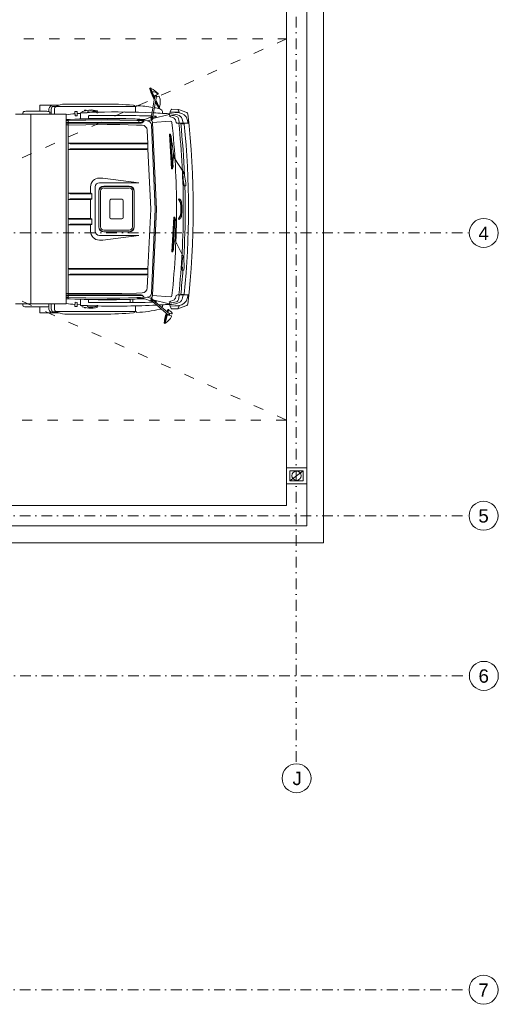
# Model space of a CAD drawing. Header units: centimetres. Extents: x -122 to 72759, y 3298 to 43172.
# Tile 18 of 243: x 38387 to 38952, y 7539 to 8701. Entities that reach past the tile are written whole.
import ezdxf

# ---------------------------------------------------------------- set-up
doc = ezdxf.new("R2010")
doc.units = ezdxf.units.CM
doc.header["$MEASUREMENT"] = 0
for name, pattern in [('0.50mmSolid', [0]), ('ACAD_ISO03W100', [30, 12, -18]), ('DASHDOT', [25.4, 12.7, -6.35, 0, -6.35])]:
    doc.linetypes.add(name, pattern=pattern)
for name, color, linetype, lineweight in [('0-LINIA CIENKA', 7, 'Continuous', 5), ('0-LINIA ŚREDNIA', 7, 'Continuous', 5), ('0-OSIE', 7, 'DASHDOT', 5), ('_ ściany konstrukcyjne', 7, 'Continuous', 5), ('meble', 7, 'Continuous', 5), ('widok', 7, 'Continuous', 5), ('wymiarowanie', 7, 'Continuous', 5), ('ZZZ_Xref', 7, 'Continuous', 5)]:
    doc.layers.add(name, color=color, linetype=linetype, lineweight=lineweight)
doc.styles.get("Standard").update_dxf_attribs({"font": 'ARIAL.TTF'})

# ---------------------------------------------------------------- blocks, each defined once
blk = doc.blocks.new('G$CA1DC9C89')
at = {"layer": '0-LINIA CIENKA', "lineweight": 5}
blk.add_lwpolyline([(4056.1, -1357.6), (2946.1, -1357.6), (2946.1, -2487.6), (4056.1, -2487.6)], close=True, dxfattribs=at)
at = {"layer": '0-LINIA ŚREDNIA', "lineweight": 5}
blk.add_lwpolyline([(1439.3, -1488.8), (2204.9, -1488.7), (2204.9, -1313.7), (4100.1, -1313.7), (4100.1, -2531.7), (2845.3, -2531.7), (2845.3, -2648.7), (2845.3, -2648.7), (2845.3, -2720.7), (2471.1, -2720.7), (2471.1, -2531.7), (1439.2, -2531.7), (1439.5, -2511.7), (2491.1, -2511.7), (2491.1, -2700.7), (2825.3, -2700.7), (2825.3, -2668.7), (2825.3, -2668.7), (2825.3, -2511.7), (4080.1, -2511.7), (4080.1, -1333.7), (2224.9, -1333.7), (2224.9, -1508.7), (1439.3, -1508.8)], close=True, dxfattribs=at)
blk.add_lwpolyline([(1439.5, -2511.7), (1453.4, -2511.7), (2491.1, -2511.7), (2491.1, -2700.7), (2825.3, -2700.7), (2825.3, -2668.7), (2825.3, -2668.7), (2825.3, -2511.7), (4080.1, -2511.7), (4080.1, -1333.7), (2224.9, -1333.7), (2224.9, -1508.7), (1439.3, -1508.8)], dxfattribs=at)
at = {"layer": '0-OSIE', "lineweight": 5}
for points in [[(-236.6, -2165.8), (4271.9, -2165.8)], [(-236.7, -2499.7), (4271.8, -2499.7)], [(-236.4, -2688.7), (4272, -2688.7)], [(-236.7, -3059.3), (4271.8, -3059.3)]]:
    blk.add_lwpolyline(points, dxfattribs=at)
at = {"layer": '0-OSIE', "linetype": '0.50mmSolid', "lineweight": 5, "ltscale": 40}
for centre in [(4289.1, -2165.8), (4288.9, -2499.7), (4289.2, -2688.7), (4068.1, -2809.6), (4288.9, -3059.3)]:
    blk.add_circle(centre, 17.1, dxfattribs=at)
at = {"layer": '_ ściany konstrukcyjne', "lineweight": 5}
for points in [[(1439.5, -2511.7), (1453.4, -2511.7), (2491.1, -2511.7), (2491.1, -2700.7), (2825.3, -2700.7), (2825.3, -2668.7), (2825.3, -2668.7), (2825.3, -2511.7), (4080.1, -2511.7), (4080.1, -1333.7), (2224.9, -1333.7), (2224.9, -1508.7), (1439.3, -1508.8)], [(2503, -2487.7), (2515.1, -2487.7), (2515.1, -2676.7), (2801.3, -2676.7), (2801.3, -2487.7), (4056.1, -2487.7), (4056.1, -1357.7), (2248.9, -1357.7), (2248.9, -1532.7), (2248.7, -1532.7)], [(2249, -2487.8), (2515.1, -2487.7), (2515.1, -2676.7), (2801.3, -2676.7), (2801.3, -2487.7), (4056.1, -2487.7), (4056.1, -1357.7), (2248.9, -1357.7), (2248.9, -1532.7), (2249, -1539.6)]]:
    blk.add_lwpolyline(points, dxfattribs=at)
at = {"layer": 'meble', "lineweight": 5}
for p, q in [((3894.6, -1995.1), (3895.2, -1994.7)), ((3896.5, -1999.1), (3894.6, -1995.1)), ((3895.2, -1994.7), (3895.6, -1994.6)), ((3895.2, -1994.7), (3897.1, -1998.7)), ((3895.6, -1994.6), (3897.7, -1999.2)), ((3896.1, -1995), (3895.8, -1995.2)), ((3896.4, -1999.1), (3896.8, -1998.7)), ((3900.3, -2007.4), (3896.4, -1999.1)), ((3896.8, -1998.7), (3897.3, -1998.7)), ((3900.5, -2006.5), (3896.8, -1998.7)), ((3900.6, -2005.7), (3897.3, -1998.7)), ((3897.6, -1999.2), (3897.7, -1999.2)), ((3897.2, -2025.2), (3900.8, -2004.5)), ((3898.9, -2025.5), (3902.6, -2004.8)), ((3904.4, -2002), (3901.2, -2003.7)), ((3903.8, -2002.3), (3901.2, -2003.7)), ((3905.4, -2018.4), (3901.6, -2010.2)), ((3906, -2018.3), (3901.8, -2009.4)), ((3906.3, -2018), (3901.9, -2008.5)), ((3905.5, -2004.4), (3902.4, -2005.6)), ((3750.9, -2022.1), (3770.9, -2022.1)), ((3765, -2015.2), (3765, -2022.1)), ((3765.5, -2014.9), (3770.2, -2014.9)), ((3765.5, -2014.9), (3787.9, -2014.9)), ((3775.6, -2021.2), (3775.6, -2022.5)), ((3778.4, -2021.2), (3778.4, -2025.6)), ((3780.1, -2016.4), (3784.4, -2016.4)), ((3782.3, -2019.1), (3782.3, -2025.6)), ((3877.6, -2016.6), (3784, -2016.6)), ((3840.1, -2013.6), (3794.7, -2013.6)), ((3808.9, -2022.4), (3806.4, -2022.6)), ((3806.4, -2022.6), (3806.7, -2027.6)), ((3809.2, -2027.4), (3808.9, -2022.4)), ((3814.7, -2023.9), (3814.9, -2022.4)), ((3814.9, -2022.4), (3822.9, -2020.7)), ((3817.7, -2020.9), (3817.7, -2021.8)), ((3819.7, -2020.9), (3817.7, -2020.9)), ((3819.7, -2020.9), (3819.7, -2021.3)), ((3832.2, -2023.9), (3832, -2022.6)), ((3833.2, -2021.7), (3833.6, -2023.9)), ((3877.9, -2017.8), (3877.9, -2023.3)), ((3878.1, -2017.2), (3878.1, -2023.3)), ((3905.4, -2018.4), (3906, -2018.3)), ((3906, -2018.3), (3906.3, -2018)), ((3906.1, -2017.4), (3906.1, -2017.4)), ((3919, -2023), (3920.2, -2020.1)), ((3920.8, -2019.8), (3927.9, -2020)), ((3929.4, -2023.4), (3928.5, -2020.4)), ((3938.4, -2023.7), (3928.7, -2020.2)), ((3736.2, -2025.6), (3754.2, -2025.6)), ((3744.8, -2025.6), (3744.8, -2024.1)), ((3754.2, -2025.6), (3754.2, -2249.6)), ((3754.2, -2025.6), (3796.2, -2025.6)), ((3777, -2025.6), (3777, -2024.1)), ((3796.2, -2025.6), (3796.2, -2249.6)), ((3798.3, -2031.8), (3796.2, -2031.9)), ((3796.2, -2033.4), (3796.2, -2241.8)), ((3798.1, -2033.1), (3796.5, -2033.1)), ((3799.4, -2031.8), (3798.4, -2031.9)), ((3798.4, -2031.9), (3798.4, -2243.4)), ((3799.4, -2033.6), (3798.4, -2033.7)), ((3819.4, -2031.3), (3799.4, -2031.8)), ((3819.4, -2032.8), (3799.4, -2033.6)), ((3800.9, -2031.7), (3800.1, -2031.8)), ((3806.7, -2027.6), (3809.2, -2027.4)), ((3812.9, -2024.7), (3809.4, -2024.9)), ((3812.9, -2024.4), (3812.9, -2031.2)), ((3814.7, -2023.9), (3820.9, -2023.9)), ((3844.4, -2030.9), (3819.4, -2031.3)), ((3822.6, -2027.8), (3822.6, -2030.8)), ((3832.2, -2023.9), (3833.6, -2023.9)), ((3859.4, -2031), (3844.4, -2030.9)), ((3879.4, -2031.5), (3859.4, -2031)), ((3888.5, -2031.8), (3879.4, -2031.5)), ((3880.5, -2032.9), (3880.5, -2033.1)), ((3880.8, -2032.6), (3887.2, -2032.2)), ((3882, -2031.9), (3882, -2035.4)), ((3886, -2031.9), (3886, -2035.4)), ((3887.8, -2032.1), (3896.7, -2028.9)), ((3892.3, -2033.6), (3897.7, -2031.7)), ((3896.3, -2029), (3896.4, -2028.1)), ((3897.2, -2025.2), (3896.4, -2028.1)), ((3898.6, -2028.5), (3896.4, -2028.1)), ((3898.9, -2025.5), (3897.2, -2025.2)), ((3918.8, -2033.8), (3898.2, -2035.6)), ((3898.4, -2029.5), (3898.6, -2028.5)), ((3901.9, -2028.8), (3898.5, -2029.5)), ((3898.9, -2025.5), (3898.6, -2028.5)), ((3917.6, -2025.9), (3898.6, -2030.6)), ((3909.9, -2023.7), (3909.9, -2024.6)), ((3917.6, -2025.6), (3917.6, -2025.9)), ((3918, -2025.9), (3917.6, -2025.9)), ((3917.8, -2027.9), (3918.3, -2026.5)), ((3919.4, -2028.4), (3917.8, -2027.9)), ((3918, -2024.8), (3918.8, -2023.1)), ((3918, -2025.8), (3918, -2024.8)), ((3918.7, -2023.3), (3918.7, -2023)), ((3918.7, -2023), (3929.7, -2023.4)), ((3918.8, -2023.1), (3929.6, -2024)), ((3919.4, -2028.8), (3919.4, -2028.4)), ((3921.9, -2029.5), (3919.4, -2028.8)), ((3926.1, -2035.4), (3925, -2032.4)), ((3929.7, -2024), (3929.7, -2023.4)), ((3939, -2031.9), (3940.1, -2036.3)), ((3798.1, -2035.3), (3796.5, -2035.3)), ((3798.1, -2036), (3796.5, -2036)), ((3798.1, -2038.1), (3796.5, -2038.1)), ((3885, -2035.5), (3798.4, -2035.5)), ((3884.5, -2036.3), (3798.4, -2036.3)), ((3819.5, -2038.2), (3798.4, -2038.4)), ((3844.4, -2037.8), (3819.5, -2038.2)), ((3859.3, -2037.9), (3844.4, -2037.8)), ((3879.2, -2038.4), (3859.3, -2037.9)), ((3885.8, -2038.6), (3879.2, -2038.4)), ((3892.4, -2060.5), (3891.7, -2044.4)), ((3902.8, -2137.6), (3898.2, -2035.9)), ((3927.4, -2036.3), (3931.4, -2036.3)), ((3930.5, -2036.3), (3940.1, -2036.3)), ((3935, -2036.8), (3931.4, -2036.8)), ((3919.3, -2049.2), (3918.1, -2049.2)), ((3918.1, -2049.2), (3920.6, -2090.2)), ((3921.8, -2090.1), (3919.3, -2049.2)), ((3919.4, -2051.1), (3920.1, -2051)), ((3920.1, -2051), (3920.8, -2062)), ((3890.9, -2059.8), (3799.4, -2059.8)), ((3890.9, -2067.4), (3799.4, -2067.4)), ((3892.5, -2060.6), (3801, -2060.6)), ((3892.7, -2066.6), (3801, -2066.6)), ((3892.5, -2060.6), (3891.3, -2059.9)), ((3892.5, -2066.7), (3891.3, -2067.3)), ((3892.7, -2066.4), (3892.7, -2060.8)), ((3895.9, -2137.6), (3892.7, -2066.6)), ((3920.8, -2062), (3920.1, -2062)), ((3921.7, -2077.2), (3921, -2077.2)), ((3922.4, -2088.2), (3921.7, -2077.2)), ((3923.6, -2077.3), (3922.4, -2069.5)), ((3934.7, -2094.1), (3923.6, -2077.3)), ((3920.6, -2090.2), (3921.8, -2090.1)), ((3921.7, -2088.2), (3922.4, -2088.2)), ((3839.4, -2101), (3835.4, -2101)), ((3881.9, -2106.5), (3839.4, -2101)), ((3935.5, -2095.6), (3934, -2095.7)), ((3934, -2095.7), (3934.7, -2106.6)), ((3934.8, -2095.6), (3934.7, -2094.1)), ((3937.2, -2106.5), (3935.5, -2095.6)), ((3824.9, -2111.5), (3824.9, -2118.8)), ((3824.9, -2111.5), (3824.9, -2118.8)), ((3830.4, -2111.5), (3830.4, -2137.6)), ((3881.9, -2106.5), (3835.4, -2106.5)), ((3840.4, -2110.6), (3870.6, -2110.6)), ((3840.4, -2111), (3870.6, -2111)), ((3840.4, -2112.8), (3870.6, -2112.8)), ((3934.5, -2107.1), (3933.9, -2107.1)), ((3934.7, -2109.7), (3934, -2109.7)), ((3934.5, -2107.1), (3934.7, -2109.7)), ((3935.3, -2107.7), (3934.6, -2107.7)), ((3935.3, -2109), (3934.6, -2109.1)), ((3934.7, -2106.6), (3935.2, -2106.6)), ((3935.2, -2106.6), (3935.4, -2110.1)), ((3935.4, -2110.1), (3937.4, -2110)), ((3937.4, -2110), (3937.2, -2106.5)), ((3824.7, -2118.8), (3799.4, -2118.8)), ((3824.7, -2126.4), (3799.4, -2126.4)), ((3826.3, -2119.6), (3801, -2119.6)), ((3826.3, -2125.6), (3801, -2125.6)), ((3824.9, -2126.4), (3824.9, -2137.6)), ((3826.3, -2119.6), (3825.1, -2118.9)), ((3826.3, -2125.7), (3825.1, -2126.3)), ((3826.4, -2125.5), (3826.4, -2119.7)), ((3834.5, -2116.5), (3834.5, -2158.7)), ((3834.8, -2116.5), (3834.8, -2158.7)), ((3836.6, -2116.5), (3836.6, -2158.7)), ((3849, -2126.1), (3862, -2126.1)), ((3874.3, -2116.5), (3874.3, -2158.7)), ((3876.2, -2116.5), (3876.2, -2158.7)), ((3876.5, -2116.5), (3876.5, -2158.7)), ((3929.6, -2125.4), (3928.6, -2126.2)), ((3928.6, -2126.2), (3930.2, -2129.6)), ((3930, -2126.9), (3928.6, -2126.2)), ((3930.8, -2126.3), (3930, -2126.9)), ((3824.9, -2148.8), (3824.9, -2137.6)), ((3830.4, -2163.7), (3830.4, -2137.6)), ((3847.5, -2127.6), (3847.5, -2147.6)), ((3863.5, -2127.6), (3863.5, -2147.6)), ((3895.9, -2137.6), (3892.7, -2208.6)), ((3902.8, -2137.6), (3898.2, -2239.3)), ((3930.2, -2129.6), (3930.5, -2129.6)), ((3824.7, -2148.8), (3799.4, -2148.8)), ((3826.3, -2149.6), (3801, -2149.6)), ((3826.3, -2149.6), (3825.1, -2148.9)), ((3826.4, -2149.7), (3826.4, -2155.5)), ((3849, -2149.1), (3862, -2149.1)), ((3923.2, -2147.2), (3920.8, -2188.1)), ((3922, -2188.2), (3924.4, -2147.3)), ((3924.4, -2147.3), (3923.2, -2147.2)), ((3924.3, -2149.2), (3925, -2149.2)), ((3925, -2149.2), (3924.3, -2160.2)), ((3928.6, -2149.1), (3930.2, -2145.7)), ((3930, -2148.3), (3928.6, -2149.1)), ((3929.6, -2149.9), (3928.6, -2149.1)), ((3930.8, -2148.9), (3930, -2148.3)), ((3930.2, -2145.7), (3930.5, -2145.7)), ((3824.7, -2156.4), (3799.4, -2156.4)), ((3826.3, -2155.6), (3801, -2155.6)), ((3824.9, -2163.7), (3824.9, -2156.4)), ((3824.9, -2163.7), (3824.9, -2156.4)), ((3826.3, -2155.7), (3825.1, -2156.3)), ((3924.3, -2160.2), (3923.6, -2160.1)), ((3881.9, -2168.7), (3835.4, -2168.7)), ((3881.9, -2168.7), (3839.4, -2174.2)), ((3840.4, -2162.5), (3870.6, -2162.5)), ((3840.4, -2164.3), (3870.6, -2164.3)), ((3840.4, -2164.6), (3870.6, -2164.6)), ((3925.3, -2175.7), (3925, -2167.8)), ((3839.4, -2174.2), (3835.4, -2174.2)), ((3923.4, -2175.3), (3922.7, -2175.3)), ((3922.8, -2186.3), (3923.4, -2175.3)), ((3934.3, -2193.7), (3925.3, -2175.7)), ((3920.8, -2188.1), (3922, -2188.2)), ((3922.1, -2186.3), (3922.8, -2186.3)), ((3933.4, -2195.2), (3932.8, -2206.2)), ((3934.9, -2195.3), (3933.4, -2195.2)), ((3934.2, -2195.2), (3934.3, -2193.7)), ((3935.3, -2206.3), (3934.9, -2195.3)), ((3890.9, -2207.8), (3799.4, -2207.8)), ((3892.7, -2208.6), (3801, -2208.6)), ((3892.5, -2208.5), (3891.3, -2207.9)), ((3932.6, -2206.6), (3931.9, -2206.5)), ((3932.6, -2206.6), (3932.4, -2209.2)), ((3933.1, -2208.6), (3932.4, -2208.6)), ((3933.2, -2207.2), (3932.5, -2207.2)), ((3932.8, -2206.2), (3933.3, -2206.2)), ((3933.3, -2206.2), (3933.1, -2209.7)), ((3935.1, -2209.8), (3935.3, -2206.3)), ((3890.9, -2215.4), (3799.4, -2215.4)), ((3892.5, -2214.6), (3801, -2214.6)), ((3892.5, -2214.7), (3891.3, -2215.3)), ((3892.4, -2214.7), (3891.7, -2230.8)), ((3892.7, -2208.8), (3892.7, -2214.4)), ((3932.4, -2209.2), (3931.7, -2209.1)), ((3933.1, -2209.7), (3935.1, -2209.8)), ((3862, -2237.2), (3796.2, -2237.2)), ((3798.3, -2243.4), (3796.2, -2243.4)), ((3798.1, -2237.1), (3796.5, -2237.1)), ((3798.1, -2239.2), (3796.5, -2239.2)), ((3798.1, -2240), (3796.5, -2240)), ((3798.1, -2242.1), (3796.5, -2242.1)), ((3819.5, -2237.1), (3798.4, -2236.8)), ((3884.5, -2238.9), (3798.4, -2238.9)), ((3885, -2239.7), (3798.4, -2239.7)), ((3799.4, -2241.6), (3798.4, -2241.5)), ((3799.4, -2243.4), (3798.4, -2243.4)), ((3819.4, -2242.4), (3799.4, -2241.6)), ((3819.4, -2243.9), (3799.4, -2243.4)), ((3800.9, -2243.5), (3800.1, -2243.4)), ((3844.4, -2237.4), (3819.5, -2237.1)), ((3859.3, -2237.3), (3844.4, -2237.4)), ((3879.2, -2236.9), (3859.3, -2237.3)), ((3885.8, -2236.6), (3879.2, -2236.9)), ((3888.5, -2243.4), (3879.4, -2243.7)), ((3880.5, -2242.3), (3880.5, -2242.1)), ((3880.8, -2242.6), (3887.2, -2243)), ((3887.8, -2243.1), (3896.7, -2246.3)), ((3892.3, -2241.6), (3897.7, -2243.5)), ((3918.8, -2241.4), (3898.2, -2239.6)), ((3926.1, -2239.8), (3925, -2242.8)), ((3927.4, -2238.9), (3930.5, -2238.9)), ((3930.5, -2238.9), (3940.1, -2238.9)), ((3935, -2238.4), (3931.4, -2238.4)), ((3939, -2243.3), (3940.1, -2238.9)), ((3736.2, -2249.6), (3754.2, -2249.6)), ((3744.8, -2249.6), (3744.8, -2251.1)), ((3750.9, -2253.1), (3770.9, -2253.1)), ((3754.2, -2249.6), (3796.2, -2249.6)), ((3765, -2260), (3765, -2253.1)), ((3775.6, -2254), (3775.6, -2249.6)), ((3778.4, -2254), (3778.4, -2249.6)), ((3782.3, -2256.1), (3782.3, -2249.6)), ((3806.4, -2252.6), (3806.7, -2247.6)), ((3808.9, -2252.8), (3806.4, -2252.6)), ((3806.7, -2247.6), (3809.2, -2247.8)), ((3809.2, -2247.8), (3808.9, -2252.8)), ((3812.9, -2250.5), (3809.4, -2250.3)), ((3812.9, -2250.8), (3812.9, -2244.1)), ((3814.7, -2251.4), (3814.9, -2252.9)), ((3814.7, -2251.4), (3820.9, -2251.4)), ((3814.9, -2252.9), (3822.9, -2254.6)), ((3817.7, -2254.4), (3817.7, -2253.5)), ((3819.7, -2254.4), (3817.7, -2254.4)), ((3844.4, -2244.3), (3819.4, -2243.9)), ((3819.7, -2254.4), (3819.7, -2253.9)), ((3822.6, -2247.4), (3822.6, -2244.4)), ((3832.2, -2251.4), (3832, -2252.7)), ((3832.2, -2251.4), (3833.6, -2251.4)), ((3833.2, -2253.6), (3833.6, -2251.4)), ((3859.4, -2244.2), (3844.4, -2244.3)), ((3879.4, -2243.7), (3859.4, -2244.2)), ((3871.6, -2248), (3871.6, -2244.2)), ((3874.8, -2248), (3874.8, -2244.1)), ((3877.9, -2257.4), (3877.9, -2251.9)), ((3878.1, -2258), (3878.1, -2251.9)), ((3897.3, -2246.4), (3898, -2247.1)), ((3898, -2247.1), (3899.4, -2245.4)), ((3900.4, -2248.8), (3898, -2247.1)), ((3917.6, -2249.3), (3898.6, -2244.6)), ((3898.7, -2244.7), (3899.4, -2245.4)), ((3901.6, -2247.5), (3899.4, -2245.4)), ((3901.9, -2246.5), (3900.1, -2246.1)), ((3900.4, -2248.8), (3901.6, -2247.5)), ((3900.4, -2248.8), (3916.5, -2262.3)), ((3901.6, -2247.5), (3917.7, -2261)), ((3909.9, -2251.6), (3909.9, -2250.6)), ((3918, -2249.3), (3917.6, -2249.3)), ((3917.6, -2249.6), (3917.6, -2249.3)), ((3919.4, -2246.8), (3917.8, -2247.3)), ((3917.8, -2247.3), (3918.3, -2248.7)), ((3918, -2249.4), (3918, -2250.4)), ((3918, -2250.4), (3918.8, -2252.1)), ((3918.7, -2252.2), (3929.7, -2251.8)), ((3918.7, -2251.9), (3918.7, -2252.2)), ((3918.8, -2252.1), (3929.6, -2251.3)), ((3919, -2252.2), (3920.2, -2255.1)), ((3921.9, -2245.7), (3919.4, -2246.4)), ((3919.4, -2246.4), (3919.4, -2246.8)), ((3929.4, -2251.8), (3928.5, -2254.8)), ((3938.4, -2251.5), (3928.7, -2255.1)), ((3929.7, -2251.2), (3929.7, -2251.8)), ((3765.5, -2260.3), (3770.2, -2260.3)), ((3765.5, -2260.3), (3787.9, -2260.3)), ((3765.5, -2260.3), (3770.2, -2260.3)), ((3765.5, -2260.3), (3787.9, -2260.3)), ((3780.1, -2258.8), (3784.4, -2258.8)), ((3877.6, -2258.6), (3784, -2258.6)), ((3840.1, -2261.6), (3794.7, -2261.6)), ((3914.9, -2260.9), (3911.8, -2272.3)), ((3912.4, -2272.7), (3915.4, -2261.4)), ((3912.8, -2272.6), (3915.8, -2261.7)), ((3916.1, -2256.3), (3915.4, -2259)), ((3915.9, -2259.5), (3916.8, -2256.2)), ((3916.1, -2256.3), (3916.8, -2256.2)), ((3916.3, -2259.8), (3917.2, -2256.5)), ((3916.8, -2256.2), (3917.2, -2256.5)), ((3920.2, -2263.8), (3916.8, -2262.7)), ((3917.6, -2257.2), (3917, -2257.1)), ((3920.5, -2261.3), (3917.4, -2260.5)), ((3920.8, -2255.5), (3927.9, -2255.2)), ((3911.8, -2272.3), (3912.4, -2272.7)), ((3912.4, -2272.7), (3912.8, -2272.6)), ((3913.3, -2272.1), (3913, -2272))]:
    blk.add_line(p, q, dxfattribs=at)
at = {"layer": 'meble', "linetype": 'ACAD_ISO03W100', "lineweight": 5}
blk.add_lwpolyline([(4056.1, -2386.7), (3056.1, -2386.7), (3056.1, -1936.7), (4056.1, -1936.7), (4056.1, -2386.7), (3056.1, -1936.7), (4056.1, -1936.7), (3056.1, -2386.7)], dxfattribs=at)
at = {"layer": 'meble', "lineweight": 5}
for points in [[(3901.3, -2137.6), (3896.8, -2038.3, 0.39005), (3891.9, -2033.5), (3879.4, -2033), (3859.4, -2032.5), (3844.4, -2032.4), (3819.4, -2032.8)], [(3918, -2024.8, -0.049602), (3927.7, -2026.5)], [(3918.9, -2026.8, -0.051562), (3926.4, -2028.2)], [(3901.3, -2137.6), (3896.8, -2236.9, -0.39005), (3891.9, -2241.8), (3879.4, -2242.2), (3859.4, -2242.7), (3844.4, -2242.8), (3819.4, -2242.4)], [(3918, -2250.4, 0.049602), (3927.7, -2248.8)], [(3918.9, -2248.4, 0.051562), (3926.4, -2247)]]:
    blk.add_lwpolyline(points, format="xyb", dxfattribs=at)
for points in [[(3897.7, -2031.1), (3898.2, -2030.3), (3897.7, -2029.4), (3896.7, -2029.4), (3896.2, -2030.3), (3896.7, -2031.1)], [(3897.7, -2244.1), (3898.2, -2244.9), (3897.7, -2245.8), (3896.7, -2245.8), (3896.2, -2244.9), (3896.7, -2244.1)]]:
    blk.add_lwpolyline(points, close=True, dxfattribs=at)
for points in [[(3928.8, -2030.9), (3929.1, -2032.6), (3929.5, -2035.5)], [(3932.9, -2031.3), (3933.4, -2032.6), (3934.4, -2036.3)], [(3928.8, -2244.3), (3929.1, -2242.6), (3929.5, -2239.8)], [(3932.9, -2243.9), (3933.4, -2242.6), (3934.4, -2238.9)]]:
    blk.add_lwpolyline(points, dxfattribs=at)
for centre in [(3897.2, -2030.3), (3897.2, -2244.9)]:
    blk.add_circle(centre, 0.6, dxfattribs=at)
for centre, radius, start, end in [((3936.7, -1984.7), 43.3, 194.1582, 209.0513), ((3896.4, -1995.5), 0.5, 61.7597, 115), ((3971.2, -1976), 78.2, 197.2831, 204.638), ((3882.4, -2021.5), 30, 42.4039, 61.7597), ((3897.9, -1999.6), 0.5, 87.5778, 115), ((3897.5, -2009.1), 10, 50.1069, 87.5778), ((3901.7, -2004.7), 1.15, 116.8971, 208.4999), ((3901.7, -2004.7), 0.9, 350, 170), ((3901.7, -2004.7), 1.15, 311.5001, 116.8971), ((3903.6, -2001.8), 0.5, 297.8355, 50.1069), ((3904.2, -2001.6), 0.5, 296.8971, 42.4039), ((3905.6, -2004.9), 0.5, 19.3047, 112.1644), ((3887.2, -2011.3), 20, 343.152, 19.3047), ((3746.4, -2024.1), 1.62, 99.0847, 180), ((3750.9, -2052.2), 30.1, 90, 99.0847), ((3769.8, -2021.1), 7.63, 124.826, 129.3025), ((3770.9, -2052.2), 30.1, 80.9153, 90), ((3783.2, -2021.1), 7.63, 124.826, 180.247), ((3775.4, -2024.1), 1.62, 360, 80.9153), ((3785.7, -2021.1), 7.38, 139.7928, 180.247), ((3785, -2019.1), 2.7, 119.803, 180), ((3795.6, -2037.5), 23.9, 92.0128, 119.803), ((3822.9, -2023.9), 2, 90.3203, 180), ((3825.1, -2051.7), 31.1, 74.8924, 94.0169), ((3825.1, -2053), 31.2, 77.1153, 93.9722), ((3842.2, -2390.3), 376.7, 84.9381, 90.3196), ((3875.2, -2017.8), 2.7, 360, 84.9381), ((3879.6, -2017.2), 1.5, 87.7031, 180), ((3874, -2155.9), 140.4, 79.9699, 87.7031), ((3874, -2155.9), 140.4, 76.6209, 79.2353), ((3971.2, -1976), 78.2, 206.8946, 212.7169), ((3905.9, -2017), 0.5, 295, 343.152), ((3905.5, -2023.7), 4.4, 0, 76.6209), ((3920.7, -2020.4), 0.6, 88, 158.0169), ((3927.9, -2020.6), 0.6, 17.9831, 88), ((3928.6, -2020.6), 0.49, 69.6955, 121.6175), ((3808.7, -2090.8), 65.7, 91.883, 101.0206), ((3796.5, -2033.4), 0.29, 90, 180), ((3798.1, -2033.4), 0.29, 0, 90), ((3798.2, -2031.9), 0.18, 25.732, 66.3696), ((3844.1, -2813.6), 783.1, 86.7468, 93.164), ((3812.2, -2090.5), 65.7, 92.4021, 92.7122), ((3813.4, -2024.4), 0.5, 91.8507, 180), ((3854, -2992.2), 969.2, 92.3252, 92.4031), ((3854, -2992.2), 969.2, 91.2954, 91.9577), ((3823.1, -2027.8), 0.5, 90.9085, 180), ((3852.1, -3853.2), 1826.1, 88.6033, 90.9085), ((3854, -2992.2), 969.2, 87.4368, 91.2142), ((3880.8, -2032.9), 0.3, 93.2705, 180), ((3866.8, -2020.9), 24.6, 324.9013, 329.4024), ((3887.1, -2030.2), 2, 273.2705, 289.8112), ((3867.3, -2019), 25.3, 322.4583, 325.1784), ((3894.1, -2036.1), 4.09, 2.5901, 66.0205), ((3897.2, -2030.3), 1.5, 289.8112, 109.8112), ((3852.1, -3853.2), 1826.1, 88.4387, 88.5363), ((3854, -2992.2), 969.2, 86.6954, 87.3295), ((3901.8, -2028.3), 0.5, 283.1165, 88.4387), ((3854, -2992.2), 969.2, 86.2653, 86.6954), ((3917.1, -2025.6), 0.5, 360, 85.7139), ((3919, -2025.8), 1, 180, 264.8935), ((3919, -2035.8), 2, 5.9728, 95.0291), ((3920.6, -2034), 4.7, 19.6833, 73.7398), ((3925.4, -2031.6), 3.5, 11.4588, 73.0868), ((3925.7, -2033.9), 7.7, 19.6538, 74.7091), ((3928.7, -2034.5), 10.6, 14.1143, 85.299), ((3937.7, -2025.6), 2, 6.5155, 69.6955), ((2957, -2137.6), 989.1, 353.4845, 6.5155), ((3796.5, -2035.5), 0.29, 90, 180), ((3797.3, -2041.7), 6, 100.605, 101.0819), ((3796.5, -2036.3), 0.29, 90, 180), ((3796.2, -2041.6), 5, 89.6316, 90.1937), ((3796.5, -2038.4), 0.29, 90, 180), ((3798.1, -2035.5), 0.29, 0, 90), ((3798.1, -2036.3), 0.29, 0, 90), ((3798.1, -2038.4), 0.29, 0, 90), ((3884.5, -2033.3), 3, 270, 324.9013), ((3885, -2032.5), 3, 270, 322.4583), ((3885.6, -2044.7), 6.09, 2.5901, 87.8231), ((2931.4, -2139.1), 995, 0.0867, 5.9728), ((3927.4, -2034.9), 1.4, 199.6833, 270), ((2939.4, -2139.1), 995, 0.0867, 5.9298), ((3930.5, -2035.3), 1, 187.696, 270), ((2941.7, -2139.1), 995, 2.3914, 5.9298), ((3935, -2037.3), 0.5, 5.722, 90), ((2934.1, -2137.6), 1006.4, 354.278, 5.722), ((3850.8, -2073.9), 71.7, 353.4398, 13.5391), ((3801, -2058.6), 2, 216.8699, 270), ((3801, -2068.6), 2, 90, 143.1301), ((3890.9, -2060.6), 0.8, 61.0311, 90), ((3890.9, -2066.6), 0.8, 270, 298.9689), ((3892.4, -2060.7), 0.2, 36.1152, 61.0311), ((3892.4, -2066.5), 0.2, 298.9689, 323.8848), ((3835.4, -2111.5), 10.5, 90, 180), ((3835.4, -2111.5), 5, 90, 180), ((3840.4, -2116.5), 5.92, 90, 180), ((3840.4, -2116.5), 5.6, 90, 180), ((3840.4, -2116.5), 3.79, 90, 180), ((3870.6, -2116.5), 5.92, 0, 90), ((3870.6, -2116.5), 5.6, 0, 90), ((3870.6, -2116.5), 3.79, 0, 90), ((2941.7, -2139.1), 995, 0.0867, 1.6743), ((3801, -2117.6), 2, 216.8699, 270), ((3801, -2127.6), 2, 90, 143.1301), ((3824.7, -2119.6), 0.8, 61.0311, 90), ((3824.7, -2125.6), 0.8, 270, 298.9689), ((3826.2, -2119.7), 0.2, 359.9999, 61.0311), ((3826.2, -2125.5), 0.2, 298.9689, 0), ((3849, -2127.6), 1.5, 90, 180), ((3862, -2127.6), 1.5, 0, 90), ((3924.2, -2133.2), 9.5, 45.9681, 55.1394), ((3926.5, -2129.8), 4.5, 6.0586, 38.9799), ((3927.3, -2129.9), 5, 5.9887, 45.9681), ((2931.4, -2136.1), 995, 354.0272, 359.9133), ((2939.4, -2136.1), 995, 354.0702, 359.9133), ((3930.5, -2130.1), 0.5, 5.5398, 90), ((3852.7, -2137.6), 78.7, 0, 6.0586), ((3852.7, -2137.6), 78.7, 353.9414, 0), ((3854, -2137.6), 78.7, 0, 5.9887), ((3854, -2137.6), 78.7, 354.0113, 0), ((2941.7, -2136.1), 995, 356.5901, 359.9133), ((3801, -2147.6), 2, 216.8699, 270), ((3824.7, -2149.6), 0.8, 61.0311, 90), ((3826.2, -2149.7), 0.2, 0, 61.0311), ((3849, -2147.6), 1.5, 180, 270), ((3862, -2147.6), 1.5, 270, 360), ((3924.2, -2142.1), 9.5, 304.8606, 314.0319), ((3926.5, -2145.4), 4.5, 321.0201, 353.9414), ((3930.5, -2145.2), 0.5, 270, 354.4602), ((3927.3, -2145.3), 5, 314.0319, 354.0113), ((3801, -2157.6), 2, 90, 143.1301), ((3824.7, -2155.6), 0.8, 270, 298.9689), ((3826.2, -2155.5), 0.2, 298.9689, 360), ((3840.4, -2158.7), 5.92, 180, 270), ((3840.4, -2158.7), 5.6, 180, 270), ((3840.4, -2158.7), 3.79, 180, 270), ((3870.6, -2158.7), 5.6, 270, 0), ((3870.6, -2158.7), 3.79, 270, 0), ((3870.6, -2158.7), 5.92, 270, 0), ((3853.4, -2163.6), 71.7, 346.5563, 6.6556), ((3835.4, -2163.7), 10.5, 180, 270), ((3835.4, -2163.7), 5, 180, 270), ((3801, -2206.6), 2, 216.8699, 270), ((3890.9, -2208.6), 0.8, 61.0311, 90), ((3892.4, -2208.7), 0.2, 36.1152, 61.0311), ((3801, -2216.6), 2, 90, 143.1301), ((3890.9, -2214.6), 0.8, 270, 298.9689), ((3892.4, -2214.5), 0.2, 298.9689, 323.8848), ((2941.7, -2136.1), 995, 354.0702, 355.7567), ((3885.6, -2230.5), 6.09, 272.1769, 357.4099), ((3796.5, -2236.8), 0.29, 180, 270), ((3796.5, -2238.9), 0.29, 180, 270), ((3796.5, -2239.7), 0.29, 180, 270), ((3796.5, -2241.8), 0.29, 180, 270), ((3798.1, -2236.8), 0.29, 270, 0), ((3798.1, -2238.9), 0.29, 270, 0), ((3798.1, -2239.7), 0.29, 270, 0), ((3798.1, -2241.8), 0.29, 270, 0), ((3798.2, -2243.3), 0.18, 293.6304, 334.268), ((3844.1, -1461.6), 783.1, 266.836, 273.2532), ((3880.8, -2242.3), 0.3, 180, 266.7295), ((3884.5, -2241.9), 3, 35.0987, 90), ((3885, -2242.7), 3, 37.5417, 90), ((3866.8, -2254.4), 24.6, 30.5976, 35.0987), ((3887.1, -2245), 2, 70.1888, 86.7295), ((3867.3, -2256.3), 25.3, 34.8216, 37.5417), ((3894.1, -2239.1), 4.09, 293.9795, 357.4099), ((3897.2, -2244.9), 1.5, 250.1888, 70.1888), ((3919, -2239.4), 2, 264.9709, 354.0272), ((3920.6, -2241.2), 4.7, 286.2602, 340.3167), ((3927.4, -2240.3), 1.4, 90, 160.3167), ((3930.5, -2239.9), 1, 90, 172.304), ((3928.7, -2240.7), 10.6, 274.701, 345.8857), ((3935, -2237.9), 0.5, 270, 354.278), ((3746.4, -2251.1), 1.62, 180, 260.9153), ((3750.9, -2223), 30.1, 260.9153, 270), ((3770.9, -2223), 30.1, 270, 279.0847), ((3783.2, -2254.1), 7.63, 179.753, 235.174), ((3785.7, -2254.1), 7.38, 179.753, 220.2072), ((3808.7, -2184.5), 65.7, 258.9794, 268.117), ((3812.2, -2184.7), 65.7, 267.2878, 267.5979), ((3812.2, -2184.7), 65.7, 267.2878, 267.5979), ((3813.4, -2250.8), 0.5, 180, 268.1493), ((3854, -1283), 969.2, 267.5969, 267.6748), ((3822.9, -2251.4), 2, 180, 269.6797), ((3854, -1283), 969.2, 268.0423, 268.7046), ((3823.1, -2247.4), 0.5, 180, 269.0915), ((3825.1, -2222.2), 31.2, 266.0278, 282.8847), ((3825.1, -2223.5), 31.1, 265.9831, 285.1076), ((3852.1, -422), 1826.1, 269.0915, 271.4625), ((3854, -1283), 969.2, 268.7858, 272.8937), ((3852.1, -422), 1826.1, 271.5546, 271.5613), ((3901.8, -2247), 0.5, 271.5613, 76.8836), ((3854, -1283), 969.2, 273.0498, 273.3046), ((3905.5, -2251.6), 4.4, 328.3016, 360), ((3854, -1283), 969.2, 273.3046, 273.7347), ((3917.1, -2249.6), 0.5, 274.2861, 360), ((3919, -2249.4), 1, 95.1065, 180), ((3920.7, -2254.9), 0.6, 201.9831, 272), ((3925.4, -2243.6), 3.5, 286.9132, 348.5412), ((3925.7, -2241.3), 7.7, 285.2909, 340.3462), ((3927.9, -2254.6), 0.6, 272, 342.0169), ((3928.6, -2254.6), 0.49, 238.3825, 290.3045), ((3937.7, -2249.6), 2, 290.3045, 353.4845), ((3769.8, -2254.1), 7.63, 230.6975, 235.174), ((3769.8, -2254.1), 7.63, 230.6975, 235.174), ((3785, -2256.1), 2.7, 180, 240.197), ((3795.6, -2237.7), 23.9, 240.197, 267.9872), ((3842.2, -1884.9), 376.7, 269.6804, 275.0619), ((3875.2, -2257.4), 2.7, 275.0619, 0), ((3879.6, -2258), 1.5, 180, 272.2969), ((3874, -2119.3), 140.4, 272.2969, 283.3791), ((3905.5, -2251.6), 4.4, 283.3791, 304.6505), ((3955.1, -2275.3), 43.3, 160.0507, 175.8418), ((3895.2, -2248.5), 30, 308.2403, 327.5961), ((3955.1, -2275.3), 43.3, 154.1582, 157.5362), ((3917.1, -2261.6), 1.15, 191.5001, 253.1029), ((3917.1, -2261.6), 0.9, 230, 50), ((3917.1, -2261.6), 1.15, 253.1029, 76.8971), ((3917.1, -2261.6), 1.15, 76.8971, 88.5), ((3915.5, -2262.9), 6, 22.3089, 70.0923), ((3920.1, -2264.3), 0.5, 327.5961, 73.1029), ((3920.6, -2260.8), 0.5, 256.8971, 22.3089), ((3913.4, -2271.6), 0.5, 255, 308.2403)]:
    blk.add_arc(centre, radius, start, end, dxfattribs=at)
at = {"layer": '0-OSIE', "lineweight": 5, "ltscale": 40, "char_height": 15.75, "attachment_point": 7, "rotation": 0}
for s, insert in [('\\pxqc;4', (4269.8, -2174.1)), ('\\pxqc;5', (4269.7, -2507.9)), ('\\pxqc;6', (4269.9, -2697)), ('\\pxqc;J', (4049.7, -2817.9)), ('\\pxqc;7', (4269.7, -3067.6))]:
    blk.add_mtext_dynamic_manual_height_columns(s, width=38.333, gutter_width=12.5, heights=[17.6], dxfattribs=dict(at, insert=insert))
at = {"lineweight": 5, "ltscale": 0.5}
blk.add_wipeout([(4056.1, -2443), (4080.1, -2443), (4080.1, -2462), (4056.1, -2462)], dxfattribs=at).dxf.layer = 'wymiarowanie'
at = {"layer": '0-OSIE', "lineweight": 5}
blk.add_lwpolyline([(4067.7, -1069.1), (4067.7, -2792)], dxfattribs=at)
at = {"layer": 'widok', "lineweight": 5}
for points in [[(4056.1, -2443), (4080.1, -2443), (4080.1, -2462), (4056.1, -2462)], [(4060.1, -2458.5), (4076.1, -2458.5), (4076.1, -2446.5), (4060.1, -2446.5)]]:
    blk.add_lwpolyline(points, close=True, dxfattribs=at)
blk.add_lwpolyline([(4060.1, -2458.5), (4076.1, -2446.5)], dxfattribs=at)
at = {"layer": 'wymiarowanie', "lineweight": 5, "ltscale": 0.5}
blk.add_circle((4068.1, -2452.4), 5.5, dxfattribs=at)

msp = doc.modelspace()

# ---------------------------------------------------------------- block references
at = {"layer": 'ZZZ_Xref'}
msp.add_blockref('G$CA1DC9C89', (34646.15529, 10615.38849), dxfattribs=at)

doc.saveas('drawing.dxf')
